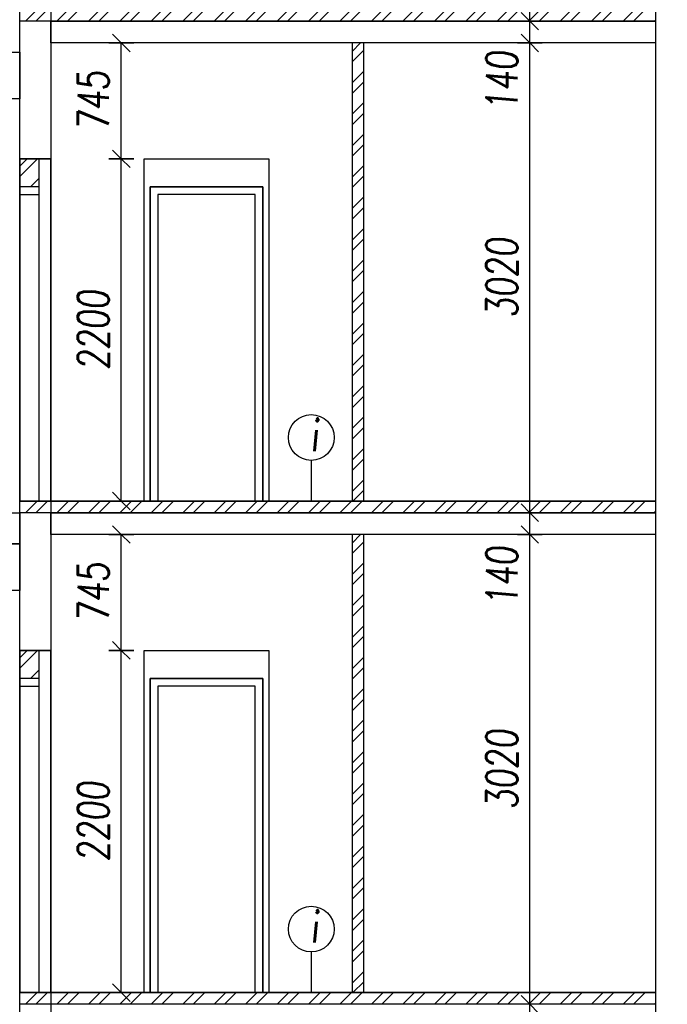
# Model space of a CAD drawing. Header units: millimetres. Extents: x 22267 to 193155, y 329430 to 541733.
# Tile 54 of 89: x 136537 to 140697, y 367315 to 373645. Entities that reach past the tile are written whole.
import ezdxf

# ---------------------------------------------------------------- set-up
doc = ezdxf.new("R2010")
doc.units = ezdxf.units.MM
doc.linetypes.add('ČERCHOVANÁ', pattern=[25.4, 12.7, -6.35, 0, -6.35])
for name, color, linetype in [('BOURÁNÍ PŘÍČEK', 30, 'Continuous'), ('DVERE', 4, 'Continuous'), ('KOTY_100', 7, 'Continuous'), ('KÓTY BP PODLAHA', 255, 'Continuous'), ('KÓTY BP PŘÍČKY', 255, 'Continuous'), ('OSY', 7, 'Continuous'), ('TENKA', 4, 'Continuous'), ('TLUSTA', 2, 'Continuous'), ('ŽB', 1, 'Continuous')]:
    doc.layers.add(name, color=color, linetype=linetype)
doc.styles.add('CS-ROMANS', font='romans.shx', dxfattribs={"width": 0.75, "oblique": 5})
doc.styles.add('CS-ROMANS_100', font='romans.shx', dxfattribs={"width": 0.75, "oblique": 5, "height": 200})
doc.dimstyles.new('A_KÓTA_100', dxfattribs={"dimtxt": 200, "dimasz": 4, "dimexe": 100, "dimexo": 1500, "dimgap": 80, "dimtad": 1, "dimdec": 0, "dimdsep": 46, "dimtxsty": 'CS-ROMANS_100', "dimblk": 'KOT_CARA20', "dimcen": 90, "dimse1": 1, "dimse2": 1, "dimclrd": 256, "dimclre": 256, "dimclrt": 256, "dimadec": 0, "dimazin": 0, "dimtfac": 1, "dimtdec": 0, "dimtix": 1, "dimtmove": 2, "dimatfit": 3, "dimldrblk": 'OBLIQUE', "dimfxl": 1, "dimfxlon": 1, "dimtolj": 1, "dimarcsym": 0})

# ---------------------------------------------------------------- blocks, each defined once
blk = doc.blocks.new('KOT_CARA20')
for p, q in [((0, 20), (0, -20)), ((0, 0), (-14.1, -14.1)), ((0, 0), (14.1, 14.1))]:
    blk.add_line(p, q)
blk = doc.blocks.new('*D3202')
at = {"layer": 'Defpoints', "color": 0, "transparency": 16777216}
for p in [(139814.6, 367315.5), (140067, 367315.5), (140067, 367175.5)]:
    blk.add_point(p, dxfattribs=at)
at = {"layer": 'KOTY_100', "lineweight": -2, "transparency": 16777216}
for p, q in [((139814.6, 367319.5), (139814.6, 367323.5)), ((139814.6, 367175.5), (139814.6, 367315.5)), ((139814.6, 367171.5), (139814.6, 367167.5))]:
    blk.add_line(p, q, dxfattribs=at)
at = {"layer": 'KOTY_100', "lineweight": -2, "transparency": 16777216, "xscale": 4, "yscale": 4, "zscale": 4}
for p, rotation in [((139814.6, 367315.5), 270), ((139814.6, 367175.5), 90)]:
    blk.add_blockref('KOT_CARA20', p, dxfattribs=dict(at, rotation=rotation))
at = {"layer": 'KOTY_100', "transparency": 16777216, "insert": (139634.6, 366935.6), "char_height": 200, "attachment_point": 5, "rotation": 90, "style": 'CS-ROMANS_100'}
blk.add_mtext('\\A1;140', dxfattribs=at)
blk = doc.blocks.new('_OBLIQUE')
at = {"color": 0, "linetype": 'ByBlock', "ltscale": 15}
blk.add_line((-0.5, -0.5), (0.5, 0.5), dxfattribs=at)
blk = doc.blocks.new('*D3203')
at = {"layer": 'Defpoints', "color": 0, "transparency": 16777216}
for p in [(139814.6, 370335.5), (140091.6, 370335.5), (140067, 367315.5)]:
    blk.add_point(p, dxfattribs=at)
at = {"layer": 'KOTY_100', "lineweight": -2, "transparency": 16777216}
blk.add_line((139814.6, 367319.5), (139814.6, 370331.5), dxfattribs=at)
at = {"layer": 'KOTY_100', "lineweight": -2, "transparency": 16777216, "xscale": 4, "yscale": 4, "zscale": 4}
for p, rotation in [((139814.6, 370335.5), 90), ((139814.6, 367315.5), 270)]:
    blk.add_blockref('KOT_CARA20', p, dxfattribs=dict(at, rotation=rotation))
at = {"layer": 'KOTY_100', "transparency": 16777216, "insert": (139634.6, 368825.5), "char_height": 200, "attachment_point": 5, "rotation": 90, "style": 'CS-ROMANS_100'}
blk.add_mtext('\\A1;3020', dxfattribs=at)
blk = doc.blocks.new('*D3204')
at = {"layer": 'Defpoints', "color": 0, "transparency": 16777216}
for p in [(139814.6, 370475.5), (140064.6, 370475.5), (140091.6, 370335.5)]:
    blk.add_point(p, dxfattribs=at)
at = {"layer": 'KOTY_100', "lineweight": -2, "transparency": 16777216}
for p, q in [((139814.6, 370479.5), (139814.6, 370483.5)), ((139814.6, 370335.5), (139814.6, 370475.5)), ((139814.6, 370331.5), (139814.6, 370327.5))]:
    blk.add_line(p, q, dxfattribs=at)
at = {"layer": 'KOTY_100', "lineweight": -2, "transparency": 16777216, "xscale": 4, "yscale": 4, "zscale": 4}
for p, rotation in [((139814.6, 370475.5), 270), ((139814.6, 370335.5), 90)]:
    blk.add_blockref('KOT_CARA20', p, dxfattribs=dict(at, rotation=rotation))
at = {"layer": 'KOTY_100', "transparency": 16777216, "insert": (139634.6, 370066.9), "char_height": 200, "attachment_point": 5, "rotation": 90, "style": 'CS-ROMANS_100'}
blk.add_mtext('\\A1;140', dxfattribs=at)
blk = doc.blocks.new('*D3205')
at = {"layer": 'Defpoints', "color": 0, "transparency": 16777216}
for p in [(139814.6, 373495.5), (139949.6, 373495.5), (140064.6, 370475.5)]:
    blk.add_point(p, dxfattribs=at)
at = {"layer": 'KOTY_100', "lineweight": -2, "transparency": 16777216}
blk.add_line((139814.6, 370479.5), (139814.6, 373491.5), dxfattribs=at)
at = {"layer": 'KOTY_100', "lineweight": -2, "transparency": 16777216, "xscale": 4, "yscale": 4, "zscale": 4}
for p, rotation in [((139814.6, 373495.5), 90), ((139814.6, 370475.5), 270)]:
    blk.add_blockref('KOT_CARA20', p, dxfattribs=dict(at, rotation=rotation))
at = {"layer": 'KOTY_100', "transparency": 16777216, "insert": (139634.6, 371985.5), "char_height": 200, "attachment_point": 5, "rotation": 90, "style": 'CS-ROMANS_100'}
blk.add_mtext('\\A1;3020', dxfattribs=at)
blk = doc.blocks.new('*D3206')
at = {"layer": 'Defpoints', "color": 0, "transparency": 16777216}
for p in [(139814.6, 373635.5), (139949.6, 373635.5), (139949.6, 373495.5)]:
    blk.add_point(p, dxfattribs=at)
at = {"layer": 'KOTY_100', "lineweight": -2, "transparency": 16777216}
for p, q in [((139814.6, 373639.5), (139814.6, 373643.5)), ((139814.6, 373495.5), (139814.6, 373635.5)), ((139814.6, 373491.5), (139814.6, 373487.5))]:
    blk.add_line(p, q, dxfattribs=at)
at = {"layer": 'KOTY_100', "lineweight": -2, "transparency": 16777216, "xscale": 4, "yscale": 4, "zscale": 4}
for p, rotation in [((139814.6, 373635.5), 270), ((139814.6, 373495.5), 90)]:
    blk.add_blockref('KOT_CARA20', p, dxfattribs=dict(at, rotation=rotation))
at = {"layer": 'KOTY_100', "transparency": 16777216, "insert": (139634.6, 373249.8), "char_height": 200, "attachment_point": 5, "rotation": 90, "style": 'CS-ROMANS_100'}
blk.add_mtext('\\A1;140', dxfattribs=at)
blk = doc.blocks.new('*D3207')
at = {"layer": 'Defpoints', "color": 0, "transparency": 16777216}
for p in [(139814.6, 376655.5), (139949.6, 376655.5), (139949.6, 373635.5)]:
    blk.add_point(p, dxfattribs=at)
at = {"layer": 'KOTY_100', "lineweight": -2, "transparency": 16777216}
blk.add_line((139814.6, 373639.5), (139814.6, 376651.5), dxfattribs=at)
at = {"layer": 'KOTY_100', "lineweight": -2, "transparency": 16777216, "xscale": 4, "yscale": 4, "zscale": 4}
for p, rotation in [((139814.6, 376655.5), 90), ((139814.6, 373635.5), 270)]:
    blk.add_blockref('KOT_CARA20', p, dxfattribs=dict(at, rotation=rotation))
at = {"layer": 'KOTY_100', "transparency": 16777216, "insert": (139634.6, 375145.5), "char_height": 200, "attachment_point": 5, "rotation": 90, "style": 'CS-ROMANS_100'}
blk.add_mtext('\\A1;3020', dxfattribs=at)
blk = doc.blocks.new('*D3438')
at = {"layer": 'Defpoints', "color": 0, "transparency": 16777216}
for p in [(136737.4, 369590.5), (137189.8, 369590.5), (136832.1, 367390.5)]:
    blk.add_point(p, dxfattribs=at)
at = {"layer": 'KÓTY BP PŘÍČKY', "lineweight": -2, "transparency": 16777216}
blk.add_line((137189.8, 367394.5), (137189.8, 369586.5), dxfattribs=at)
at = {"layer": 'KÓTY BP PŘÍČKY', "lineweight": -2, "transparency": 16777216, "xscale": 4, "yscale": 4, "zscale": 4}
for p, rotation in [((137189.8, 369590.5), 90), ((137189.8, 367390.5), 270)]:
    blk.add_blockref('KOT_CARA20', p, dxfattribs=dict(at, rotation=rotation))
at = {"layer": 'KÓTY BP PŘÍČKY', "transparency": 16777216, "insert": (137009.8, 368490.5), "char_height": 200, "attachment_point": 5, "rotation": 90, "style": 'CS-ROMANS_100'}
blk.add_mtext('\\A1;2200', dxfattribs=at)
blk = doc.blocks.new('*D3439')
at = {"layer": 'Defpoints', "color": 0, "transparency": 16777216}
for p in [(137189.8, 370335.5), (137397, 370335.5), (136737.4, 369590.5)]:
    blk.add_point(p, dxfattribs=at)
at = {"layer": 'KÓTY BP PŘÍČKY', "lineweight": -2, "transparency": 16777216}
blk.add_line((137189.8, 369594.5), (137189.8, 370331.5), dxfattribs=at)
at = {"layer": 'KÓTY BP PŘÍČKY', "lineweight": -2, "transparency": 16777216, "xscale": 4, "yscale": 4, "zscale": 4}
for p, rotation in [((137189.8, 370335.5), 90), ((137189.8, 369590.5), 270)]:
    blk.add_blockref('KOT_CARA20', p, dxfattribs=dict(at, rotation=rotation))
at = {"layer": 'KÓTY BP PŘÍČKY', "transparency": 16777216, "insert": (137009.8, 369963), "char_height": 200, "attachment_point": 5, "rotation": 90, "style": 'CS-ROMANS_100'}
blk.add_mtext('\\A1;745', dxfattribs=at)
blk = doc.blocks.new('*D3440')
at = {"layer": 'Defpoints', "color": 0, "transparency": 16777216}
for p in [(136737.4, 372750.5), (137189.8, 372750.5), (136832.1, 370550.5)]:
    blk.add_point(p, dxfattribs=at)
at = {"layer": 'KÓTY BP PŘÍČKY', "lineweight": -2, "transparency": 16777216}
blk.add_line((137189.8, 370554.5), (137189.8, 372746.5), dxfattribs=at)
at = {"layer": 'KÓTY BP PŘÍČKY', "lineweight": -2, "transparency": 16777216, "xscale": 4, "yscale": 4, "zscale": 4}
for p, rotation in [((137189.8, 372750.5), 90), ((137189.8, 370550.5), 270)]:
    blk.add_blockref('KOT_CARA20', p, dxfattribs=dict(at, rotation=rotation))
at = {"layer": 'KÓTY BP PŘÍČKY', "transparency": 16777216, "insert": (137009.8, 371650.5), "char_height": 200, "attachment_point": 5, "rotation": 90, "style": 'CS-ROMANS_100'}
blk.add_mtext('\\A1;2200', dxfattribs=at)
blk = doc.blocks.new('*D3441')
at = {"layer": 'Defpoints', "color": 0, "transparency": 16777216}
for p in [(137189.8, 373495.5), (137397, 373495.5), (136737.4, 372750.5)]:
    blk.add_point(p, dxfattribs=at)
at = {"layer": 'KÓTY BP PŘÍČKY', "lineweight": -2, "transparency": 16777216}
blk.add_line((137189.8, 372754.5), (137189.8, 373491.5), dxfattribs=at)
at = {"layer": 'KÓTY BP PŘÍČKY', "lineweight": -2, "transparency": 16777216, "xscale": 4, "yscale": 4, "zscale": 4}
for p, rotation in [((137189.8, 373495.5), 90), ((137189.8, 372750.5), 270)]:
    blk.add_blockref('KOT_CARA20', p, dxfattribs=dict(at, rotation=rotation))
at = {"layer": 'KÓTY BP PŘÍČKY', "transparency": 16777216, "insert": (137009.8, 373123), "char_height": 200, "attachment_point": 5, "rotation": 90, "style": 'CS-ROMANS_100'}
blk.add_mtext('\\A1;745', dxfattribs=at)

msp = doc.modelspace()

# ---------------------------------------------------------------- hatches: boundary and pattern name
at = {"layer": 'BOURÁNÍ PŘÍČEK'}
h = msp.add_hatch(dxfattribs=at)
h.set_pattern_fill('ANSI32', color=256, scale=15)
h.set_pattern_definition([(45, (-3e-10, -28440), (-101.02788, 101.02788), []), (45, (67.35, -28440), (-101.02788, 101.02788), [])])
h.paths.add_polyline_path([(136537.4, 373710.5), (140622.4, 373710.5), (140622.4, 373635.5), (136537.4, 373635.5)])
h = msp.add_hatch(dxfattribs=at)
h.set_pattern_fill('ANSI32', color=256, scale=15)
h.set_pattern_definition([(45, (98618.94, -29505), (-101.02788, 101.02788), []), (45, (98686.29, -29505), (-101.02788, 101.02788), [])])
h.paths.add_polyline_path([(138672.4, 373495.5), (138747.4, 373495.5), (138747.4, 370550.5), (138672.4, 370550.5)])
h = msp.add_hatch(dxfattribs=at)
h.set_pattern_fill('ANSI32', color=256, scale=15)
h.set_pattern_definition([(45, (96476.44, -30250), (-101.02788, 101.02788), []), (45, (96543.79, -30250), (-101.02788, 101.02788), [])])
h.paths.add_polyline_path([(136537.4, 372750.5), (136662.4, 372750.5), (136662.4, 372570.5), (136537.4, 372570.5)])
h = msp.add_hatch(dxfattribs=at)
h.set_pattern_fill('ANSI32', color=256, scale=15)
h.set_pattern_definition([(45, (0, -31600), (-101.02788, 101.02788), []), (45, (67.35, -31600), (-101.02788, 101.02788), [])])
h.paths.add_polyline_path([(136537.4, 370550.5), (140622.4, 370550.5), (140622.4, 370475.5), (136537.4, 370475.5)])
h = msp.add_hatch(dxfattribs=at)
h.set_pattern_fill('ANSI32', color=256, scale=15)
h.set_pattern_definition([(45, (98618.94, -32665), (-101.02788, 101.02788), []), (45, (98686.29, -32665), (-101.02788, 101.02788), [])])
h.paths.add_polyline_path([(138672.4, 370335.5), (138747.4, 370335.5), (138747.4, 367390.5), (138672.4, 367390.5)])
h = msp.add_hatch(dxfattribs=at)
h.set_pattern_fill('ANSI32', color=256, scale=15)
h.set_pattern_definition([(45, (96476.44, -33410), (-101.02788, 101.02788), []), (45, (96543.79, -33410), (-101.02788, 101.02788), [])])
h.paths.add_polyline_path([(136537.4, 369590.5), (136662.4, 369590.5), (136662.4, 369410.5), (136537.4, 369410.5)])
h = msp.add_hatch(dxfattribs=at)
h.set_pattern_fill('ANSI32', color=256, scale=15)
h.set_pattern_definition([(45, (0, -34760), (-101.02788, 101.02788), []), (45, (67.35, -34760), (-101.02788, 101.02788), [])])
h.paths.add_polyline_path([(136537.4, 367390.5), (140622.4, 367390.5), (140622.4, 367315.5), (136537.4, 367315.5)])

# ---------------------------------------------------------------- linework, layer by layer
for points in [[(136737.4, 406325.5), (136737.4, 336050.5)], [(138672.4, 373495.5), (138672.4, 370550.5)], [(138747.4, 370550.5), (138747.4, 373495.5)], [(136662.4, 370550.5), (136662.4, 372750.5)], [(138672.4, 370335.5), (138672.4, 367390.5)], [(138747.4, 367390.5), (138747.4, 370335.5)], [(136662.4, 367390.5), (136662.4, 369590.5)]]:
    msp.add_lwpolyline(points, dxfattribs=at)
for points in [[(136537.4, 373710.5), (140622.4, 373710.5), (140622.4, 373635.5), (136537.4, 373635.5)], [(136537.4, 370550.5), (136737.4, 370550.5), (136737.4, 372750.5), (136537.4, 372750.5)], [(136537.4, 372750.5), (136737.4, 372750.5), (136737.4, 370550.5), (136537.4, 370550.5)], [(136537.4, 372520.5), (136662.4, 372520.5), (136662.4, 372570.5), (136537.4, 372570.5)], [(137374.9, 370550.5), (138099.9, 370550.5), (138099.9, 372570.5), (137374.9, 372570.5)], [(137424.9, 370550.5), (138049.9, 370550.5), (138049.9, 372520.5), (137424.9, 372520.5)], [(136537.4, 370550.5), (140622.4, 370550.5), (140622.4, 370475.5), (136537.4, 370475.5)], [(136537.4, 367390.5), (136737.4, 367390.5), (136737.4, 369590.5), (136537.4, 369590.5)], [(136537.4, 369590.5), (136737.4, 369590.5), (136737.4, 367390.5), (136537.4, 367390.5)], [(136537.4, 369360.5), (136662.4, 369360.5), (136662.4, 369410.5), (136537.4, 369410.5)], [(137374.9, 367390.5), (138099.9, 367390.5), (138099.9, 369410.5), (137374.9, 369410.5)], [(137424.9, 367390.5), (138049.9, 367390.5), (138049.9, 369360.5), (137424.9, 369360.5)], [(136537.4, 367390.5), (140622.4, 367390.5), (140622.4, 367315.5), (136537.4, 367315.5)]]:
    msp.add_lwpolyline(points, close=True, dxfattribs=at)
at = {"layer": 'DVERE'}
for points in [[(137337.4, 372750.5), (138137.4, 372750.5), (138137.4, 370550.5), (137337.4, 370550.5)], [(137337.4, 369590.5), (138137.4, 369590.5), (138137.4, 367390.5), (137337.4, 367390.5)]]:
    msp.add_lwpolyline(points, close=True, dxfattribs=at)
at = {"layer": 'KÓTY BP PODLAHA'}
for centre in [(138410.3, 370959), (138410.3, 367799)]:
    msp.add_circle(centre, 147.1, dxfattribs=at)
at = {"layer": 'KÓTY BP PŘÍČKY'}
for p, q in [((138410.3, 370811.9), (138410.3, 370550.5)), ((138410.3, 367651.9), (138410.3, 367390.5))]:
    msp.add_line(p, q, dxfattribs=at)
at = {"layer": 'OSY', "linetype": 'ČERCHOVANÁ', "ltscale": 25}
msp.add_lwpolyline([(136537.4, 331387.3), (136537.4, 408305.5)], dxfattribs=at)
at = {"layer": 'TENKA'}
for points in [[(140622.4, 373635.5), (136737.4, 373635.5)], [(134762.4, 373135.5), (129937.4, 373135.5), (129937.4, 373435.5), (136537.4, 373435.5), (136537.4, 373135.5), (134837.4, 373135.5)], [(140622.4, 370475.5), (136737.4, 370475.5)], [(134762.4, 369975.5), (129937.4, 369975.5), (129937.4, 370275.5), (136537.4, 370275.5), (136537.4, 369975.5), (134837.4, 369975.5)]]:
    msp.add_lwpolyline(points, dxfattribs=at)
for points in [[(137374.9, 372570.5), (138099.9, 372570.5), (138099.9, 370550.5), (137374.9, 370550.5)], [(137374.9, 369410.5), (138099.9, 369410.5), (138099.9, 367390.5), (137374.9, 367390.5)]]:
    msp.add_lwpolyline(points, close=True, dxfattribs=at)
at = {"layer": 'TLUSTA'}
for points in [[(140622.4, 402075.5), (140622.4, 349935.5)], [(140622.4, 373495.5), (136737.4, 373495.5)], [(140622.4, 370550.5), (136737.4, 370550.5)], [(140622.4, 370335.5), (136737.4, 370335.5)], [(140622.4, 367390.5), (136737.4, 367390.5)]]:
    msp.add_lwpolyline(points, dxfattribs=at)
at = {"layer": 'ŽB'}
msp.add_lwpolyline([(140622.4, 402075.5), (140622.4, 349935.5), (140772.4, 349935.5), (140772.4, 402075.5)], dxfattribs=at)
for points in [[(136537.4, 373710.5), (136737.4, 373710.5), (136737.4, 372750.5), (136537.4, 372750.5)], [(136737.4, 373635.5), (140622.4, 373635.5), (140622.4, 373495.5), (136737.4, 373495.5)], [(136537.4, 370550.5), (136737.4, 370550.5), (136737.4, 369590.5), (136537.4, 369590.5)], [(129937.4, 370475.5), (136537.4, 370475.5), (136537.4, 370275.5), (129937.4, 370275.5)], [(136737.4, 370475.5), (140622.4, 370475.5), (140622.4, 370335.5), (136737.4, 370335.5)], [(136537.4, 367390.5), (136737.4, 367390.5), (136737.4, 366430.5), (136537.4, 366430.5)]]:
    msp.add_lwpolyline(points, close=True, dxfattribs=at)

# ---------------------------------------------------------------- texts
at = {"layer": 'KÓTY BP PODLAHA', "char_height": 200, "width": 78.647, "attachment_point": 4, "style": 'CS-ROMANS'}
for insert in [(138406.4, 370972), (138406.4, 367812)]:
    msp.add_mtext('\\A1;i', dxfattribs=dict(at, insert=insert))

# ---------------------------------------------------------------- dimensions: what is measured, and where the dimension line sits
at = {"layer": 'KOTY_100'}
for base, p1, p2, picture, middle in [((139814.6, 376655.5), (139949.6, 373635.5), (139949.6, 376655.5), '*D3207', (139634.6, 375145.5)), ((139814.6, 373495.5), (140064.6, 370475.5), (139949.6, 373495.5), '*D3205', (139634.6, 371985.5)), ((139814.6, 370335.5), (140067, 367315.5), (140091.6, 370335.5), '*D3203', (139634.6, 368825.5))]:
    dim = msp.add_linear_dim(base=base, p1=p1, p2=p2, angle=90, dimstyle='A_KÓTA_100', dxfattribs=at)
    dim.commit()
    dim.dimension.update_dxf_attribs({"geometry": picture, "text_midpoint": middle})
for base, p1, p2, picture, middle in [((139814.6, 373635.5), (139949.6, 373495.5), (139949.6, 373635.5), '*D3206', (139634.6, 373249.8)), ((139814.6, 370475.5), (140091.6, 370335.5), (140064.6, 370475.5), '*D3204', (139634.6, 370066.9)), ((139814.6, 367315.5), (140067, 367175.5), (140067, 367315.5), '*D3202', (139634.6, 366935.6))]:
    dim = msp.add_linear_dim(base=base, p1=p1, p2=p2, angle=90, dimstyle='A_KÓTA_100', dxfattribs=at)
    dim.commit()
    dim.dimension.update_dxf_attribs({"geometry": picture, "text_midpoint": middle, "dimtype": 160})
at = {"layer": 'KÓTY BP PŘÍČKY'}
for base, p1, p2, picture, middle in [((137189.8, 373495.5), (136737.4, 372750.5), (137397, 373495.5), '*D3441', (137009.8, 373123)), ((137189.8, 372750.5), (136832.1, 370550.5), (136737.4, 372750.5), '*D3440', (137009.8, 371650.5)), ((137189.8, 370335.5), (136737.4, 369590.5), (137397, 370335.5), '*D3439', (137009.8, 369963)), ((137189.8, 369590.5), (136832.1, 367390.5), (136737.4, 369590.5), '*D3438', (137009.8, 368490.5))]:
    dim = msp.add_linear_dim(base=base, p1=p1, p2=p2, angle=90, dimstyle='A_KÓTA_100', dxfattribs=at)
    dim.commit()
    dim.dimension.update_dxf_attribs({"geometry": picture, "text_midpoint": middle})

doc.saveas('drawing.dxf')
